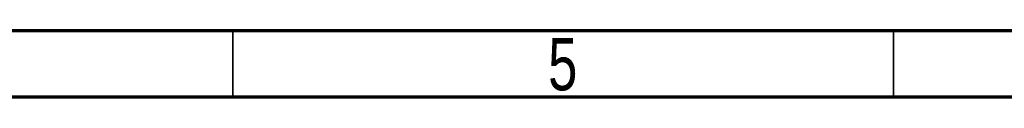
# Model space of a CAD drawing. Header units: millimetres. Extents: x 15 to 415, y 5 to 292.
# Tile 10 of 58: x 149 to 223, y 5 to 10. Entities that reach past the tile are written whole.
import ezdxf

# ---------------------------------------------------------------- set-up
doc = ezdxf.new("R2010")
doc.units = ezdxf.units.MM
doc.styles.add('SLDTEXTSTYLE0', font='TXT', dxfattribs={"width": 0.75})

msp = doc.modelspace()

# ---------------------------------------------------------------- linework, layer by layer
at = {"color": 7, "linetype": 'Continuous', "lineweight": 70}
for p, q in [((410, 10), (20, 10)), ((415, 5), (15, 5))]:
    msp.add_line(p, q, dxfattribs=at)
at = {"color": 7, "linetype": 'Continuous', "lineweight": 35}
for p, q in [((165, 10), (165, 5)), ((215, 5), (215, 10)), ((215, 10), (215, 5))]:
    msp.add_line(p, q, dxfattribs=at)

# ---------------------------------------------------------------- texts
at = {"color": 7, "linetype": 'Continuous', "lineweight": 0, "insert": (189.960037, 9.475836), "char_height": 3.96875, "attachment_point": 2, "style": 'SLDTEXTSTYLE0'}
msp.add_mtext('5', dxfattribs=at)

doc.saveas('drawing.dxf')
